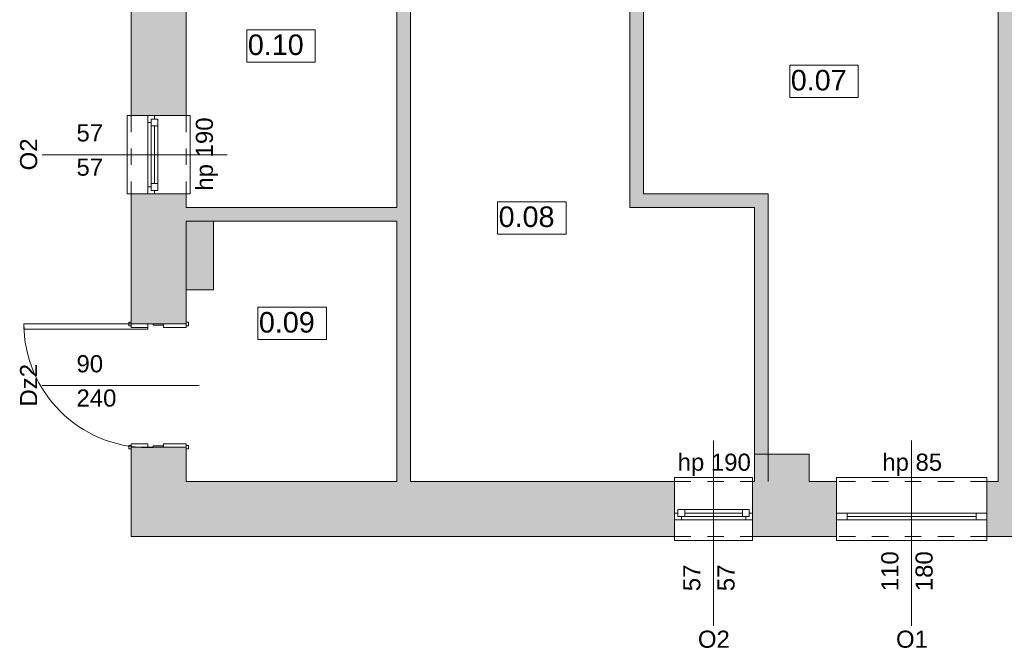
# Model space of a CAD drawing. Header units: millimetres. Extents: x 922208 to 1069538, y -182208 to -99877.
# Tile 217 of 256: x 951932 to 959121, y -114067 to -109480. Entities that reach past the tile are written whole.
import ezdxf

# ---------------------------------------------------------------- set-up
doc = ezdxf.new("R2010")
doc.units = ezdxf.units.MM
doc.header["$MEASUREMENT"] = 0
doc.linetypes.add('HIDDEN', pattern=[20, 10, -10])
doc.linetypes.add('Przerywana', pattern=[240, 120, -120])
for name, color, linetype, lineweight in [('IS_POWRÓT', 5, 'HIDDEN', 30), ('Nowe_210-A Pomieszczenia_Nr_pióra__41', 7, 'Continuous', 15), ('Nowe_220-A Ściany_Nr_pióra__19', 255, 'Continuous', 0), ('Nowe_220-A Ściany_Nr_pióra__23', 7, 'Continuous', 15), ('Nowe_220-A Ściany_Nr_pióra__27', 7, 'Continuous', 25), ('Nowe_220-A Ściany_Nr_pióra__3', 7, 'Continuous', 13), ('Nowe_220-A Ściany_Nr_pióra__7', 7, 'Continuous', 13), ('Nowe_450-K Stropy_Nr_pióra__27', 7, 'Continuous', 25)]:
    doc.layers.add(name, color=color, linetype=linetype, lineweight=lineweight)
doc.layers.add('Nowe_220-A Ściany_Nr_pióra__45', color=7, linetype='Continuous', lineweight=15, true_color=0x40a5ff)
doc.styles.add('STYL_AUTOMATYCZNY_1', font='arial.ttf')

# ---------------------------------------------------------------- blocks, each defined once
blk = doc.blocks.new('parter01')
at = {"layer": 'Nowe_220-A Ściany_Nr_pióra__19', "linetype": 'Continuous', "lineweight": 0}
for points in [[(959076.51901, -107100.02068), (959075.75917, -112850.02068), (959315.75917, -112850.02068), (959316.51902, -107100.02068)], [(952746.55073, -110180.02064), (953146.55066, -110180.02064), (953146.5508, -108060.02069), (952746.55073, -108060.02069)], [(954786.55073, -108400.02068), (954686.55073, -108400.02068), (954686.55073, -112850.02068), (954786.55073, -112850.02068)], [(956486.55073, -110750.02068), (956486.55073, -108400.02068), (956386.55073, -108400.02068), (956386.55073, -110750.02068)], [(953146.5507, -110750.02073), (952746.55073, -110750.02073), (952746.55073, -111700.02069), (953146.55073, -111700.02069)], [(956486.55073, -110750.02068), (956386.55073, -110850.02068), (956486.55073, -110850.02068)], [(956386.55073, -110750.02068), (956386.55073, -110850.02068), (956486.55073, -110750.02068)], [(957296.55073, -110750.02068), (956486.55073, -110750.02068), (956486.55073, -110850.02068), (957296.55073, -110850.02068)], [(957296.55073, -110750.02068), (957296.55073, -110850.02068), (957396.55073, -110750.02068)], [(957296.55073, -110850.02068), (957396.55073, -110850.02068), (957396.55073, -110750.02068)], [(953146.55073, -110950.02068), (954686.55073, -110950.02068), (954686.55073, -110850.02068), (953146.55073, -110850.02068)], [(957296.55073, -110850.02068), (957296.55073, -112850.02068), (957396.55073, -112850.02068), (957396.55073, -110850.02068)], [(953346.55073, -111450.02068), (953346.55073, -110950.02068), (953146.55073, -110950.02068), (953146.55073, -111450.02068)], [(952746.55073, -112850.02068), (953146.5507, -112850.02068), (953146.55073, -112600.02069), (952746.55073, -112600.02069)], [(957296.55073, -112650.02068), (957296.55073, -112850.02068), (957696.55073, -112850.02068), (957696.55073, -112650.02068)], [(953146.55073, -112850.02068), (952746.55073, -113250.02068), (953146.55073, -113250.02068)], [(953146.55073, -112850.02068), (952746.55073, -112850.02068), (952746.55073, -113250.02068)], [(953146.55073, -112850.02068), (953146.55073, -113250.02068), (956713.29454, -113250.02068), (956713.29454, -112850.02068)], [(957283.29454, -112850.02068), (957283.29454, -113250.02068), (957894.58086, -113250.02068), (957894.58086, -112850.02068)], [(958994.58086, -113250.02068), (959315.75917, -113250.02068), (959315.75917, -112850.02067), (958994.58086, -112850.02067)]]:
    blk.add_hatch(color=255, dxfattribs=at).paths.add_polyline_path(points)
at = {"layer": 'Nowe_210-A Pomieszczenia_Nr_pióra__41', "color": 7, "linetype": 'Continuous', "lineweight": 0}
for p, q in [((953589.79107, -109553.36747), (954090.17107, -109553.36747)), ((953589.79107, -109789.08197), (953589.79107, -109553.36747)), ((954090.17107, -109553.36747), (954090.17107, -109789.08197)), ((954090.17107, -109789.08197), (953589.79107, -109789.08197)), ((957554.16039, -109811.91329), (958054.54039, -109811.91329)), ((957554.16039, -110047.62779), (957554.16039, -109811.91329)), ((958054.54039, -109811.91329), (958054.54039, -110047.62779)), ((958054.54039, -110047.62779), (957554.16039, -110047.62779)), ((955421.15733, -110808.39199), (955921.53733, -110808.39199)), ((955421.15733, -111044.10649), (955421.15733, -110808.39199)), ((955921.53733, -110808.39199), (955921.53733, -111044.10649)), ((955921.53733, -111044.10649), (955421.15733, -111044.10649)), ((953670.58664, -111578.6431), (954170.96664, -111578.6431)), ((953670.58664, -111814.3576), (953670.58664, -111578.6431)), ((954170.96664, -111578.6431), (954170.96664, -111814.3576)), ((954170.96664, -111814.3576), (953670.58664, -111814.3576))]:
    blk.add_line(p, q, dxfattribs=at)
at = {"layer": 'Nowe_220-A Ściany_Nr_pióra__23', "color": 7, "linetype": 'Continuous', "lineweight": 0}
for p, q in [((952866.55073, -110230.02068), (952866.55073, -110180.02068)), ((952916.55073, -110205.02068), (952891.55073, -110205.02068)), ((952891.55073, -110205.02068), (952891.55073, -110230.02068)), ((952891.55073, -110255.02068), (952891.55073, -110205.02068)), ((952891.55073, -110205.02068), (952941.55073, -110205.02068)), ((952916.55073, -110180.02068), (952916.55073, -110205.02068)), ((952941.55073, -110205.02068), (952941.55073, -110255.02068)), ((952891.55073, -110230.02068), (952866.55073, -110230.02068)), ((952941.55073, -110255.02068), (952891.55073, -110255.02068)), ((952891.55073, -110675.02068), (952891.55073, -110255.02068)), ((952916.55073, -110255.02068), (952916.55073, -110675.02068)), ((952941.55073, -110255.02068), (952941.55073, -110675.02068)), ((952866.55073, -110750.02068), (952866.55073, -110700.02068)), ((952866.55073, -110700.02068), (952891.55073, -110700.02068)), ((952891.55073, -110725.02068), (952891.55073, -110675.02068)), ((952891.55073, -110675.02068), (952941.55073, -110675.02068)), ((952891.55073, -110700.02068), (952891.55073, -110725.02068)), ((952941.55073, -110675.02068), (952941.55073, -110725.02068)), ((952891.55073, -110725.02068), (952916.55073, -110725.02068)), ((952941.55073, -110725.02068), (952891.55073, -110725.02068)), ((952916.55073, -110725.02068), (952916.55073, -110750.02068)), ((952866.55073, -111700.02068), (952866.55073, -111698.02068)), ((952866.55073, -111698.02068), (952906.55073, -111698.02068)), ((952981.55073, -111700.02068), (952866.55073, -111700.02068)), ((952906.55073, -111698.02068), (952906.55073, -111710.02068)), ((952906.55073, -111710.02068), (952981.55073, -111710.02068)), ((952981.55073, -111710.02068), (952981.55073, -111700.02068)), ((952866.55073, -112602.02068), (952866.55073, -112600.02068)), ((952866.55073, -112600.02068), (952981.55073, -112600.02068)), ((952906.55073, -112602.02068), (952866.55073, -112602.02068)), ((952981.55073, -112590.02068), (952906.55073, -112590.02068)), ((952906.55073, -112590.02068), (952906.55073, -112602.02068)), ((952981.55073, -112600.02068), (952981.55073, -112590.02068)), ((956713.29454, -113080.02068), (956738.29454, -113080.02068)), ((956738.29454, -113055.02068), (956788.29454, -113055.02068)), ((956738.29454, -113105.02068), (956738.29454, -113055.02068)), ((956738.29454, -113080.02068), (956738.29454, -113105.02068)), ((956788.29454, -113055.02068), (956788.29454, -113105.02068)), ((956788.29454, -113055.02068), (957208.29454, -113055.02068)), ((956788.29454, -113080.02068), (957208.29454, -113080.02068)), ((957208.29454, -113105.02068), (957208.29454, -113055.02068)), ((957208.29454, -113055.02068), (957258.29454, -113055.02068)), ((957258.29454, -113055.02068), (957258.29454, -113105.02068)), ((957258.29454, -113105.02068), (957258.29454, -113080.02068)), ((957258.29454, -113080.02068), (957283.29454, -113080.02068)), ((957974.58086, -113080.02068), (957894.58086, -113080.02068)), ((957974.58086, -113130.02068), (957974.58086, -113080.02068)), ((958994.58086, -113080.02068), (958914.58086, -113080.02068)), ((958914.58086, -113080.02068), (958914.58086, -113130.02068)), ((956763.29454, -113130.02068), (956713.29454, -113130.02068)), ((956738.29454, -113105.02068), (956763.29454, -113105.02068)), ((956788.29454, -113105.02068), (956738.29454, -113105.02068)), ((956763.29454, -113105.02068), (956763.29454, -113130.02068)), ((957208.29454, -113105.02068), (956788.29454, -113105.02068)), ((957258.29454, -113105.02068), (957208.29454, -113105.02068)), ((957233.29454, -113130.02068), (957233.29454, -113105.02068)), ((957233.29454, -113105.02068), (957258.29454, -113105.02068)), ((957283.29454, -113130.02068), (957233.29454, -113130.02068)), ((957894.58086, -113130.02068), (957974.58086, -113130.02068)), ((958914.58086, -113130.02068), (958994.58086, -113130.02068))]:
    blk.add_line(p, q, dxfattribs=at)
at = {"layer": 'Nowe_220-A Ściany_Nr_pióra__27', "color": 7, "linetype": 'Continuous', "lineweight": 0}
for p, q in [((952746.55073, -110180.02068), (952866.55073, -110180.02068)), ((952746.55073, -110180.02068), (952866.55073, -110180.02068)), ((952866.55073, -110180.02068), (952916.55073, -110180.02068)), ((952866.55073, -110180.02068), (952916.55073, -110180.02068)), ((952866.55073, -110180.02068), (952916.55073, -110180.02068)), ((952916.55073, -110180.02068), (953146.55073, -110180.02068)), ((952916.55073, -110180.02068), (953146.55073, -110180.02068)), ((952746.55073, -110750.02068), (952866.55073, -110750.02068)), ((952746.55073, -110750.02068), (952866.55073, -110750.02068)), ((952866.55073, -110750.02068), (952916.55073, -110750.02068)), ((952866.55073, -110750.02068), (952916.55073, -110750.02068)), ((952866.55073, -110750.02068), (952916.55073, -110750.02068)), ((952916.55073, -110750.02068), (953146.55073, -110750.02068)), ((952916.55073, -110750.02068), (953146.55073, -110750.02068)), ((952746.55073, -111700.02068), (952746.55073, -111688.02068)), ((952746.55073, -111700.02068), (952746.55073, -111688.02068)), ((952746.55073, -111700.02068), (952746.55073, -111688.02068)), ((952746.55073, -111700.02068), (952866.55073, -111700.02068)), ((952746.55073, -111700.02068), (952866.55073, -111700.02068)), ((952746.55073, -111700.02068), (952866.55073, -111700.02068)), ((952746.55073, -111700.02068), (952866.55073, -111700.02068)), ((952746.55073, -111700.02068), (952866.55073, -111700.02068)), ((952866.55073, -111700.02068), (952981.55073, -111700.02068)), ((952866.55073, -111700.02068), (952981.55073, -111700.02068)), ((952866.55073, -111700.02068), (952981.55073, -111700.02068)), ((952981.55073, -111700.02068), (953146.55073, -111700.02068)), ((952981.55073, -111700.02068), (953146.55073, -111700.02068)), ((952981.55073, -111700.02068), (953146.55073, -111700.02068)), ((953146.55073, -111700.02068), (953146.55073, -111688.02068)), ((953146.55073, -111700.02068), (953146.55073, -111688.02068)), ((953146.55073, -111700.02068), (953146.55073, -111688.02068)), ((952746.55073, -112600.02068), (952746.55073, -112612.02068)), ((952746.55073, -112600.02068), (952866.55073, -112600.02068)), ((952746.55073, -112600.02068), (952866.55073, -112600.02068)), ((952746.55073, -112600.02068), (952866.55073, -112600.02068)), ((952746.55073, -112600.02068), (952866.55073, -112600.02068)), ((952746.55073, -112600.02068), (952866.55073, -112600.02068)), ((952746.55073, -112600.02068), (952746.55073, -112612.02068)), ((952746.55073, -112600.02068), (952746.55073, -112612.02068)), ((952866.55073, -112600.02068), (952981.55073, -112600.02068)), ((952866.55073, -112600.02068), (952981.55073, -112600.02068)), ((952866.55073, -112600.02068), (952981.55073, -112600.02068)), ((952981.55073, -112600.02068), (953146.55073, -112600.02068)), ((952981.55073, -112600.02068), (953146.55073, -112600.02068)), ((952981.55073, -112600.02068), (953146.55073, -112600.02068)), ((953146.55073, -112600.02068), (953146.55073, -112612.02068)), ((953146.55073, -112600.02068), (953146.55073, -112612.02068)), ((953146.55073, -112600.02068), (953146.55073, -112612.02068)), ((956713.29454, -113080.02068), (956713.29454, -112850.02068)), ((956713.29454, -113080.02068), (956713.29454, -112850.02068)), ((957283.29454, -113080.02068), (957283.29454, -112850.02068)), ((957283.29454, -113080.02068), (957283.29454, -112850.02068)), ((957894.58086, -113080.02068), (957894.58086, -112850.02068)), ((957894.58086, -113080.02068), (957894.58086, -112850.02068)), ((958994.58086, -113080.02068), (958994.58086, -112850.02068)), ((958994.58086, -113080.02068), (958994.58086, -112850.02068)), ((956713.29454, -113130.02068), (956713.29454, -113080.02068)), ((956713.29454, -113130.02068), (956713.29454, -113080.02068)), ((956713.29454, -113130.02068), (956713.29454, -113080.02068)), ((957283.29454, -113130.02068), (957283.29454, -113080.02068)), ((957283.29454, -113130.02068), (957283.29454, -113080.02068)), ((957283.29454, -113130.02068), (957283.29454, -113080.02068)), ((957894.58086, -113130.02068), (957894.58086, -113080.02068)), ((957894.58086, -113130.02068), (957894.58086, -113080.02068)), ((957894.58086, -113130.02068), (957894.58086, -113080.02068)), ((958994.58086, -113130.02068), (958994.58086, -113080.02068)), ((958994.58086, -113130.02068), (958994.58086, -113080.02068)), ((958994.58086, -113130.02068), (958994.58086, -113080.02068)), ((956713.29454, -113250.02068), (956713.29454, -113130.02068)), ((956713.29454, -113250.02068), (956713.29454, -113130.02068)), ((957283.29454, -113250.02068), (957283.29454, -113130.02068)), ((957283.29454, -113250.02068), (957283.29454, -113130.02068)), ((957894.58086, -113250.02068), (957894.58086, -113130.02068)), ((957894.58086, -113250.02068), (957894.58086, -113130.02068)), ((958994.58086, -113250.02068), (958994.58086, -113130.02068)), ((958994.58086, -113250.02068), (958994.58086, -113130.02068))]:
    blk.add_line(p, q, dxfattribs=at)
for points in [[(952746.55073, -108060.02068), (952746.55073, -110180.02077)], [(953146.55073, -110180.02064), (953146.55073, -108400.02068)], [(954686.55073, -108400.02068), (954686.55073, -110850.02068)], [(954786.55073, -112850.02068), (954786.55073, -108400.02068)], [(956386.55073, -108400.02068), (956386.55073, -110850.02068)], [(956486.55073, -110750.02068), (956486.55073, -108400.02068)], [(959076.30494, -108720.02068), (959075.75917, -112850.02068)], [(952746.55073, -110750.02077), (952746.55073, -111700.02077)], [(953146.55073, -110850.02068), (953146.55073, -110750.02073)], [(957296.55073, -110750.02068), (956486.55073, -110750.02068)], [(957396.55073, -110750.02068), (957296.55073, -110750.02068)], [(957396.55073, -112850.02068), (957396.55073, -110750.02068)], [(954686.55073, -110850.02068), (953146.55073, -110850.02068)], [(956386.55073, -110850.02068), (956486.55073, -110850.02068)], [(956486.55073, -110850.02068), (957296.55073, -110850.02068)], [(957296.55073, -110850.02068), (957296.55073, -112850.02068)], [(953146.55073, -111700.02072), (953146.55073, -110950.02068)], [(953146.55073, -110950.02068), (954686.55073, -110950.02068)], [(953146.55073, -110950.02068), (953146.55073, -111450.02068)], [(953346.55073, -111450.02068), (953346.55073, -110950.02068)], [(954686.55073, -110950.02068), (954686.55073, -112850.02068)], [(952746.55073, -112600.02073), (952746.55073, -113250.02068)], [(953146.55073, -112850.02068), (953146.55073, -112600.02062)], [(957296.55073, -112650.02068), (957296.55073, -112850.02068)], [(957696.55073, -112650.02068), (957296.55073, -112650.02068)], [(957696.55073, -112850.02068), (957696.55073, -112650.02068)], [(954686.55073, -112850.02068), (953146.55073, -112850.02068)], [(956713.29454, -112850.02068), (954786.55073, -112850.02068)], [(957296.55073, -112850.02068), (957283.29454, -112850.02068)], [(957894.58086, -112850.02068), (957696.55073, -112850.02068)], [(959075.75917, -112850.02068), (958994.58086, -112850.02068)], [(952746.55073, -113250.02068), (953146.55073, -113250.02068)], [(953146.55073, -113250.02068), (956713.29454, -113250.02068)], [(957283.29454, -113250.02068), (957894.58086, -113250.02068)], [(958994.58086, -113250.02068), (959315.75917, -113250.02068)]]:
    blk.add_lwpolyline(points, dxfattribs=at)
at = {"layer": 'Nowe_220-A Ściany_Nr_pióra__3', "color": 7, "linetype": 'Continuous', "lineweight": 0}
for p, q in [((952746.55073, -110180.02068), (952716.55073, -110180.02068)), ((952716.55073, -110180.02068), (952716.55073, -110750.02068)), ((953146.55073, -110180.02068), (953176.55073, -110180.02068)), ((953176.55073, -110180.02068), (953176.55073, -110750.02068)), ((952866.55073, -110700.02068), (952866.55073, -110230.02068)), ((952941.55073, -110255.02068), (952941.55073, -110675.02068)), ((952716.55073, -110750.02068), (952746.55073, -110750.02068)), ((953176.55073, -110750.02068), (953146.55073, -110750.02068)), ((951962.55073, -111698.02068), (952866.55073, -111698.02068)), ((951962.55073, -111738.02068), (951962.55073, -111698.02068)), ((952727.55073, -111713.02068), (952727.55073, -111688.02068)), ((952727.55073, -111688.02068), (952746.55073, -111688.02068)), ((952746.55073, -111713.02068), (952727.55073, -111713.02068)), ((952746.55073, -111688.02068), (952746.55073, -111713.02068)), ((952746.55073, -111700.02068), (952866.55073, -111700.02068)), ((952746.55073, -111725.02068), (952746.55073, -111700.02068)), ((952866.55073, -111698.02068), (952866.55073, -111738.02068)), ((952866.55073, -111700.02068), (952866.55073, -111725.02068)), ((952981.55073, -111700.02068), (953146.55073, -111700.02068)), ((952981.55073, -111725.02068), (952981.55073, -111700.02068)), ((953146.55073, -111713.02068), (953146.55073, -111688.02068)), ((953146.55073, -111688.02068), (953165.55073, -111688.02068)), ((953146.55073, -111700.02068), (953146.55073, -111725.02068)), ((953165.55073, -111713.02068), (953146.55073, -111713.02068)), ((953165.55073, -111688.02068), (953165.55073, -111713.02068)), ((952866.55073, -111738.02068), (951962.55073, -111738.02068)), ((952866.55073, -111725.02068), (952746.55073, -111725.02068)), ((953146.55073, -111725.02068), (952981.55073, -111725.02068)), ((952746.55073, -112575.02068), (952866.55073, -112575.02068)), ((952746.55073, -112600.02068), (952746.55073, -112575.02068)), ((952866.55073, -112575.02068), (952866.55073, -112600.02068)), ((952981.55073, -112575.02068), (953146.55073, -112575.02068)), ((952981.55073, -112600.02068), (952981.55073, -112575.02068)), ((953146.55073, -112575.02068), (953146.55073, -112600.02068)), ((952727.55073, -112612.02068), (952727.55073, -112587.02068)), ((952727.55073, -112587.02068), (952746.55073, -112587.02068)), ((952746.55073, -112612.02068), (952727.55073, -112612.02068)), ((952746.55073, -112587.02068), (952746.55073, -112612.02068)), ((952866.55073, -112600.02068), (952746.55073, -112600.02068)), ((953146.55073, -112600.02068), (952981.55073, -112600.02068)), ((953146.55073, -112612.02068), (953146.55073, -112587.02068)), ((953146.55073, -112587.02068), (953165.55073, -112587.02068)), ((953165.55073, -112612.02068), (953146.55073, -112612.02068)), ((953165.55073, -112587.02068), (953165.55073, -112612.02068)), ((956713.29454, -112850.02068), (956713.29454, -112820.02068)), ((956713.29454, -112820.02068), (957283.29454, -112820.02068)), ((957283.29454, -112820.02068), (957283.29454, -112850.02068)), ((958994.58086, -112820.02068), (957894.58086, -112820.02068)), ((957894.58086, -112820.02068), (957894.58086, -112850.02068)), ((958994.58086, -112850.02068), (958994.58086, -112820.02068)), ((956788.29454, -113055.02068), (957208.29454, -113055.02068)), ((958914.58086, -113080.02068), (957974.58086, -113080.02068)), ((957233.29454, -113130.02068), (956763.29454, -113130.02068)), ((958914.58086, -113105.02068), (957974.58086, -113105.02068)), ((957974.58086, -113130.02068), (958914.58086, -113130.02068)), ((956713.29454, -113250.02068), (956713.29454, -113280.02068)), ((956713.29454, -113280.02068), (957283.29454, -113280.02068)), ((957283.29454, -113280.02068), (957283.29454, -113250.02068)), ((957894.58086, -113280.02068), (957894.58086, -113250.02068)), ((958994.58086, -113280.02068), (957894.58086, -113280.02068)), ((958994.58086, -113250.02068), (958994.58086, -113280.02068))]:
    blk.add_line(p, q, dxfattribs=at)
at = {"layer": 'Nowe_220-A Ściany_Nr_pióra__3', "color": 7, "linetype": 'Przerywana', "lineweight": 0}
for p, q in [((952746.55073, -110180.02068), (952746.55073, -110750.02068)), ((953146.55073, -110180.02068), (953146.55073, -110750.02068)), ((956713.29454, -112850.02068), (957283.29454, -112850.02068)), ((958994.58086, -112850.02068), (957894.58086, -112850.02068)), ((956713.29454, -113250.02068), (957283.29454, -113250.02068)), ((958994.58086, -113250.02068), (957894.58086, -113250.02068))]:
    blk.add_line(p, q, dxfattribs=at)
at = {"layer": 'Nowe_220-A Ściany_Nr_pióra__3', "color": 7, "linetype": 'Continuous', "lineweight": 0}
blk.add_arc((952866.55073, -111698.02068), 904, 180, 270, dxfattribs=at)
at = {"layer": 'Nowe_220-A Ściany_Nr_pióra__45', "color": 161, "linetype": 'Continuous', "lineweight": 0, "true_color": 0x40a5ff}
for p, q in [((952094.76502, -110465.02068), (953446.55073, -110465.02068)), ((952094.76502, -112150.02068), (953241.1513, -112150.02068)), ((956998.29454, -113901.8064), (956998.29454, -112550.02068)), ((958444.58086, -113901.8064), (958444.58086, -112550.02068))]:
    blk.add_line(p, q, dxfattribs=at)
at = {"layer": 'Nowe_450-K Stropy_Nr_pióra__27', "color": 7, "linetype": 'Continuous', "lineweight": 0, "flags": 128}
blk.add_lwpolyline([(953346.55073, -111450.02068), (953146.55073, -111450.02068)], dxfattribs=at)
at = {"layer": 'Nowe_210-A Pomieszczenia_Nr_pióra__41', "color": 7, "linetype": 'Continuous', "lineweight": 0, "char_height": 150, "attachment_point": 2, "style": 'STYL_AUTOMATYCZNY_1'}
for s, insert in [('\\A1;{\\pqc;\\pt0,25;\\fArial|b0|i0|c238|p0;\\W1.000000;0.10\\fArial|b0|i0|c238|p0;\\W1.000000;\\A1{\\H.66x;\\S^  ;}\\fArial|b0|i0|c238|p0;\\W1.000000;\\fArial|b0|i0|c238|p0;\\W1.000000;\\A1{\\H.66x;\\S^  ;}}', (953839.98107, -109587.65318)), ('\\A1;{\\pqc;\\pt0,25;\\fArial|b0|i0|c238|p0;\\W1.000000;0.07\\fArial|b0|i0|c238|p0;\\W1.000000;\\A1{\\H.66x;\\S^  ;}\\fArial|b0|i0|c238|p0;\\W1.000000;\\fArial|b0|i0|c238|p0;\\W1.000000;\\A1{\\H.66x;\\S^  ;}}', (957804.35039, -109846.19901)), ('\\A1;{\\pqc;\\pt0,25;\\fArial|b0|i0|c238|p0;\\W1.000000;0.08\\fArial|b0|i0|c238|p0;\\W1.000000;\\A1{\\H.66x;\\S^  ;}\\fArial|b0|i0|c238|p0;\\W1.000000;\\fArial|b0|i0|c238|p0;\\W1.000000;\\A1{\\H.66x;\\S^  ;}}', (955671.34733, -110842.67771)), ('\\A1;{\\pqc;\\pt0,25;\\fArial|b0|i0|c238|p0;\\W1.000000;0.09\\fArial|b0|i0|c238|p0;\\W1.000000;\\A1{\\H.66x;\\S^  ;}\\fArial|b0|i0|c238|p0;\\W1.000000;\\fArial|b0|i0|c238|p0;\\W1.000000;\\A1{\\H.66x;\\S^  ;}}', (953920.77664, -111612.92881))]:
    blk.add_mtext(s, dxfattribs=dict(at, insert=insert))
at = {"layer": 'Nowe_220-A Ściany_Nr_pióra__7', "color": 7, "linetype": 'Continuous', "lineweight": 0, "char_height": 125, "attachment_point": 7, "style": 'STYL_AUTOMATYCZNY_1'}
for s, insert in [('\\A1;{\\pql;\\pt0;\\fArial|b0|i0|c238|p0;\\W1.000000;57\\fArial|b0|i0|c238|p0;\\W1.000000;\\A1{\\H.66x;\\S^  ;}\\fArial|b0|i0|c238|p0;\\W1.000000;\\fArial|b0|i0|c238|p0;\\W1.000000;}', (952346.55073, -110404.61289)), ('\\A1;{\\pql;\\pt0;\\fArial|b0|i0|c238|p0;\\W1.000000;57\\fArial|b0|i0|c238|p0;\\W1.000000;\\A1{\\H.66x;\\S^  ;}\\fArial|b0|i0|c238|p0;\\W1.000000;\\fArial|b0|i0|c238|p0;\\W1.000000;}', (952346.55073, -110654.61289)), ('\\A1;{\\pql;\\pt0;\\fArial|b0|i0|c238|p0;\\W1.000000;90\\fArial|b0|i0|c238|p0;\\W1.000000;\\A1{\\H.66x;\\S^  ;}\\fArial|b0|i0|c238|p0;\\W1.000000;\\fArial|b0|i0|c238|p0;\\W1.000000;}', (952346.55073, -112089.61289)), ('\\A1;{\\pql;\\pt0;\\fArial|b0|i0|c238|p0;\\W1.000000;240\\fArial|b0|i0|c238|p0;\\W1.000000;\\A1{\\H.66x;\\S^  ;}\\fArial|b0|i0|c238|p0;\\W1.000000;\\fArial|b0|i0|c238|p0;\\W1.000000;}', (952346.55073, -112339.61289)), ('\\A1;{\\pql;\\pt0;\\fArial|b0|i0|c238|p0;\\W1.000000;hp 190\\fArial|b0|i0|c238|p0;\\W1.000000;\\A1{\\H.66x;\\S^  ;}\\fArial|b0|i0|c238|p0;\\W1.000000;\\fArial|b0|i0|c238|p0;\\W1.000000;}', (956736.12704, -112809.08834)), ('\\A1;{\\pql;\\pt0;\\fArial|b0|i0|c238|p0;\\W1.000000;hp 85\\fArial|b0|i0|c238|p0;\\W1.000000;\\A1{\\H.66x;\\S^  ;}\\fArial|b0|i0|c238|p0;\\W1.000000;\\fArial|b0|i0|c238|p0;\\W1.000000;}', (958230.08586, -112809.08834)), ('\\A1;{\\pql;\\pt0;\\fArial|b0|i0|c238|p0;\\W1.000000;O2\\fArial|b0|i0|c238|p0;\\W1.000000;\\fArial|b0|i0|c238|p0;\\W1.000000;\\fArial|b0|i0|c238|p0;\\W1.000000;}', (956883.95279, -114064.61289)), ('\\A1;{\\pql;\\pt0;\\fArial|b0|i0|c238|p0;\\W1.000000;O1\\fArial|b0|i0|c238|p0;\\W1.000000;\\fArial|b0|i0|c238|p0;\\W1.000000;\\fArial|b0|i0|c238|p0;\\W1.000000;}', (958330.23911, -114064.61289))]:
    blk.add_mtext(s, dxfattribs=dict(at, insert=insert))
at = {"layer": 'Nowe_220-A Ściany_Nr_pióra__7', "color": 7, "linetype": 'Continuous', "lineweight": 0, "char_height": 125, "attachment_point": 7, "rotation": 90, "style": 'STYL_AUTOMATYCZNY_1'}
for s, insert in [('\\A1;{\\pql;\\pt0;\\fArial|b0|i0|c238|p0;\\W1.000000;hp 190\\fArial|b0|i0|c238|p0;\\W1.000000;\\A1{\\H.66x;\\S^  ;}\\fArial|b0|i0|c238|p0;\\W1.000000;\\fArial|b0|i0|c238|p0;\\W1.000000;}', (953380.61838, -110727.18818)), ('\\A1;{\\pql;\\pt0;\\fArial|b0|i0|c238|p0;\\W1.000000;O2\\fArial|b0|i0|c238|p0;\\W1.000000;\\fArial|b0|i0|c238|p0;\\W1.000000;\\fArial|b0|i0|c238|p0;\\W1.000000;}', (952061.14293, -110579.36243)), ('\\A1;{\\pql;\\pt0;\\fArial|b0|i0|c238|p0;\\W1.000000;Dz2\\fArial|b0|i0|c238|p0;\\W1.000000;\\fArial|b0|i0|c238|p0;\\W1.000000;\\fArial|b0|i0|c238|p0;\\W1.000000;}', (952059.0503, -112302.44818)), ('\\A1;{\\pql;\\pt0;\\fArial|b0|i0|c238|p0;\\W1.000000;110\\fArial|b0|i0|c238|p0;\\W1.000000;\\A1{\\H.66x;\\S^  ;}\\fArial|b0|i0|c238|p0;\\W1.000000;\\fArial|b0|i0|c238|p0;\\W1.000000;}', (958384.17307, -113650.02068)), ('\\A1;{\\pql;\\pt0;\\fArial|b0|i0|c238|p0;\\W1.000000;180\\fArial|b0|i0|c238|p0;\\W1.000000;\\A1{\\H.66x;\\S^  ;}\\fArial|b0|i0|c238|p0;\\W1.000000;\\fArial|b0|i0|c238|p0;\\W1.000000;}', (958634.17307, -113650.02068)), ('\\A1;{\\pql;\\pt0;\\fArial|b0|i0|c238|p0;\\W1.000000;57\\fArial|b0|i0|c238|p0;\\W1.000000;\\A1{\\H.66x;\\S^  ;}\\fArial|b0|i0|c238|p0;\\W1.000000;\\fArial|b0|i0|c238|p0;\\W1.000000;}', (956937.88674, -113650.02068)), ('\\A1;{\\pql;\\pt0;\\fArial|b0|i0|c238|p0;\\W1.000000;57\\fArial|b0|i0|c238|p0;\\W1.000000;\\A1{\\H.66x;\\S^  ;}\\fArial|b0|i0|c238|p0;\\W1.000000;\\fArial|b0|i0|c238|p0;\\W1.000000;}', (957187.88674, -113650.02068))]:
    blk.add_mtext(s, dxfattribs=dict(at, insert=insert))

msp = doc.modelspace()

# ---------------------------------------------------------------- block references
at = {"layer": 'IS_POWRÓT', "color": 27, "linetype": 'ByBlock', "lineweight": 30}
msp.add_blockref('parter01', (0, 0), dxfattribs=at)

doc.saveas('drawing.dxf')
